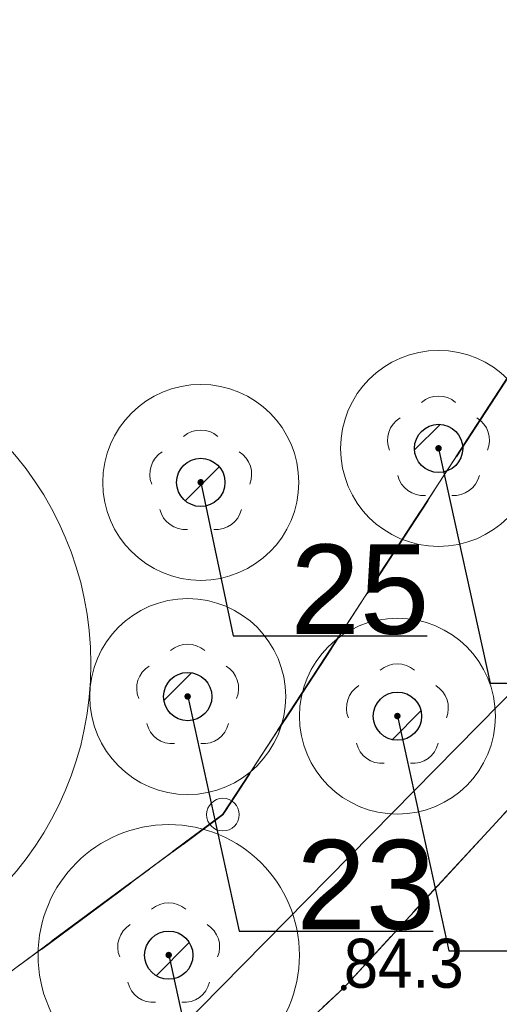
# Model space of a CAD drawing. Header units: metres. Extents: x 6540907 to 6541833, y 5893434 to 5894895.
# Tile 239 of 256: x 6540983.44 to 6540990.78, y 5894654.04 to 5894669.11. Entities that reach past the tile are written whole.
import ezdxf
from ezdxf import colors
from ezdxf.entities.mleader import LeaderData, LeaderLine
from ezdxf.math import Vec2, Vec3

# ---------------------------------------------------------------- set-up
doc = ezdxf.new("R2010")
doc.units = ezdxf.units.M
doc.header["$MEASUREMENT"] = 0
for name, pattern in [('1.5_0.5', [2, 1.5, -0.5]), ('1.5_1.0', [2.5, 1.5, -1]), ('219-500', [0, 0]), ('egkk-500', [2, 1.5, -0.5]), ('egug-500', [1, 0.5, -0.5])]:
    doc.linetypes.add(name, pattern=pattern)
doc.layers.get('0').update_dxf_attribs({"color": 2, "linetype": 'CONTINUOUS', "lineweight": 5})
for name, color, linetype, lineweight in [('202-punkt graniczny', 251, 'CONTINUOUS', 9), ('216-obręb ewidencyjny', 251, 'CONTINUOUS', 9), ('217-kontur klasyfikacyjny', 251, 'CONTINUOUS', 9), ('218-kontur użytku gruntowego', 251, 'CONTINUOUS', 9), ('219-działka ewidencyjna', 152, 'CONTINUOUS', 18), ('drzewo liściaste', 251, 'CONTINUOUS', 9), ('jezdnia', 251, 'CONTINUOUS', 9), ('krawężnik', 251, 'CONTINUOUS', 9), ('pikieta naturalna', 251, 'CONTINUOUS', 9), ('pikieta naturalna-Atr2', 251, 'CONTINUOUS', 9), ('przewód elektroenergetyczny podziemny', 251, 'CONTINUOUS', 9), ('z_i_drzewa_liściste_korony', 66, 'CONTINUOUS', 20), ('z_i_drzewa_opis', 7, 'CONTINUOUS', 25)]:
    doc.layers.add(name, color=color, linetype=linetype, lineweight=lineweight)
doc.styles.add('Opisowy', font='arial.ttf')
doc.styles.get("Standard").update_dxf_attribs({"font": 'Arial', "width": 0.75})

# ---------------------------------------------------------------- blocks, each defined once
blk = doc.blocks.new('202')
at = {"color": 0, "linetype": 'Continuous', "lineweight": 0}
blk.add_circle((0, 0), 0.25, dxfattribs=at)
blk = doc.blocks.new('PW01')
at = {"linetype": 'Continuous', "lineweight": 13}
h = blk.add_hatch(color=0, dxfattribs=at)
edge = h.paths.add_edge_path()
edge.add_arc((0, 0), 0.045, 0, 360)
blk = doc.blocks.new('OP021')
at = {"linetype": 'Continuous', "lineweight": 13}
h = blk.add_hatch(color=0, dxfattribs=at)
edge = h.paths.add_edge_path()
edge.add_arc((0, 0), 0.05, 0, 360)
at = {"color": 0, "linetype": 'Continuous', "lineweight": 13}
for centre, start, end in [((0, 0.4), 49.272, 130.728), ((-0.38, 0.124), 121.308, 202.548), ((0.38, 0.124), 337.452, 58.692), ((-0.235, -0.324), 193.221, 274.871), ((0.235, -0.324), 265.129, 346.779)]:
    blk.add_arc(centre, 0.4, start, end, dxfattribs=at)
blk = doc.blocks.new('_None')
blk = doc.blocks.new('punkt')
h = blk.add_hatch()
h.set_pattern_fill('ANSI32', color=256, scale=0.2)
h.set_pattern_definition([(45, (-4781848.87, -5644337.08), (-1.34703841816, 1.34703841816), []), (45, (-4781847.972, -5644337.08), (-1.34703841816, 1.34703841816), [])])
edge = h.paths.add_edge_path()
edge.add_arc((0, 0), 0.243, 0, 360)
blk.add_circle((0, 0), 0.243)

msp = doc.modelspace()

# ---------------------------------------------------------------- linework, layer by layer
at = {"layer": '216-obręb ewidencyjny', "linetype": '1.5_1.0', "lineweight": 35, "flags": 128}
for points in [[(6540907.06, 5894594.95), (6540917.97, 5894605.67), (6540919.14, 5894606.99), (6540986.55, 5894656.94), (6541000.71, 5894678.68), (6541018.98, 5894706.66), (6541073.42, 5894744), (6541168.23, 5894793.92), (6541196.88, 5894795.5), (6541244.66, 5894772.66), (6541308.83, 5894747.75), (6541372.49, 5894762.8), (6541415.18, 5894750.34), (6541528.91, 5894660.42), (6541669.76, 5894597.96), (6541682.61, 5894575.032)], [(6541682.61, 5894575.032), (6541669.76, 5894597.96), (6541528.91, 5894660.42), (6541415.18, 5894750.34), (6541372.49, 5894762.8), (6541308.83, 5894747.75), (6541244.66, 5894772.66), (6541196.88, 5894795.5), (6541168.23, 5894793.92), (6541073.42, 5894744), (6541018.98, 5894706.66), (6541000.71, 5894678.68), (6540986.55, 5894656.94), (6540919.14, 5894606.99), (6540917.97, 5894605.67), (6540907.06, 5894594.95)]]:
    msp.add_lwpolyline(points, dxfattribs=at)
at = {"layer": '217-kontur klasyfikacyjny', "linetype": 'egkk-500', "lineweight": 18, "flags": 128}
for points in [[(6541000.71, 5894678.68), (6540986.55, 5894656.94)], [(6540986.55, 5894656.94), (6540919.14, 5894606.99)]]:
    msp.add_lwpolyline(points, dxfattribs=at)
at = {"layer": '218-kontur użytku gruntowego', "linetype": 'egug-500', "lineweight": 18, "flags": 128}
for points in [[(6541000.71, 5894678.68), (6540986.55, 5894656.94)], [(6540986.55, 5894656.94), (6541000.71, 5894678.68)], [(6540986.55, 5894656.94), (6540919.14, 5894606.99)], [(6540919.14, 5894606.99), (6540986.55, 5894656.94)]]:
    msp.add_lwpolyline(points, dxfattribs=at)
at = {"layer": '219-działka ewidencyjna', "linetype": '219-500', "lineweight": 18, "flags": 128}
for points in [[(6541000.71, 5894678.68), (6540986.55, 5894656.94)], [(6540986.55, 5894656.94), (6540919.14, 5894606.99)]]:
    msp.add_lwpolyline(points, dxfattribs=at)
at = {"layer": 'jezdnia', "linetype": '1.5_0.5', "lineweight": 18, "flags": 128}
msp.add_lwpolyline([(6540921.23, 5894605.05), (6540924.81, 5894601.67), (6540929.08, 5894606.19), (6540942.44, 5894620.02), (6540948.83, 5894623.79), (6540957.35, 5894628.76), (6540959.24, 5894629.81), (6540967.4, 5894634.55), (6540969.59, 5894635.85), (6540972.14, 5894637.25), (6540973.93, 5894638.25), (6540977.19, 5894640.14), (6540983.03, 5894644.03), (6540987.16, 5894647.58), (6540988.5, 5894648.92), (6540993.97, 5894654.37), (6540998.31, 5894659.28), (6541001.31, 5894663.47), (6541002.44, 5894665.09), (6541003.89, 5894667.1), (6541005.24, 5894668.32), (6541007.68, 5894669.24), (6541010.72, 5894669.61), (6541014.25, 5894668.97), (6541018.77, 5894667.17), (6541020.68, 5894669.15), (6541015.79, 5894673.86), (6541014.35, 5894676.09), (6541014.44, 5894678.61), (6541015.79, 5894680.18), (6541031.2, 5894689.84), (6541029.11, 5894692.69), (6541014.27, 5894684.26), (6541013.09, 5894684.37), (6541012.73, 5894685.4), (6541014.9, 5894692.15), (6541015.56, 5894693.88), (6541016.28, 5894695.59), (6541018.17, 5894699.07), (6541014.81, 5894700.78), (6541010.45, 5894690.39), (6541005.96, 5894679.21), (6541002.87, 5894672.96), (6540997.93, 5894665.38), (6540994.91, 5894661.36), (6540988.4, 5894654.29), (6540982.23, 5894648.52), (6540975.63, 5894643.9), (6540966.12, 5894638.38), (6540958.27, 5894634.05), (6540948.75, 5894628.54), (6540936.8, 5894621.09), (6540932.82, 5894618.05)], close=True, dxfattribs=at)
at = {"layer": 'krawężnik', "linetype": 'Continuous', "lineweight": 25, "flags": 128}
msp.add_lwpolyline([(6541014.81, 5894700.78), (6541010.45, 5894690.39), (6541005.96, 5894679.21), (6541002.87, 5894672.96), (6540997.93, 5894665.38), (6540994.91, 5894661.36), (6540988.4, 5894654.29), (6540982.23, 5894648.52), (6540975.63, 5894643.9), (6540966.12, 5894638.38), (6540958.27, 5894634.05)], dxfattribs=at)
at = {"layer": 'przewód elektroenergetyczny podziemny', "linetype": 'Continuous', "lineweight": 18, "flags": 128}
msp.add_lwpolyline([(6540949.3, 5894629.09), (6540983.91, 5894651.65), (6540995.37, 5894663.29), (6541000.93, 5894672.53), (6541019.64, 5894688.21)], dxfattribs=at)
at = {"layer": 'z_i_drzewa_liściste_korony', "linetype": 'Continuous'}
for centre, radius in [((6540979.541, 5894659.248), 4.989), ((6540989.851, 5894662.548), 1.5), ((6540986.211, 5894662.028), 1.5), ((6540986.011, 5894658.748), 1.5), ((6540989.221, 5894658.448), 1.5), ((6540985.721, 5894654.788), 2)]:
    msp.add_circle(centre, radius, dxfattribs=at)

# ---------------------------------------------------------------- block references
at = {"layer": '202-punkt graniczny', "linetype": 'Continuous', "lineweight": 18}
msp.add_blockref('202', (6540986.55, 5894656.94), dxfattribs=at)
at = {"layer": 'drzewo liściaste', "linetype": 'Continuous', "lineweight": 18}
for p in [(6540989.85, 5894662.55), (6540989.85, 5894662.55), (6540989.85, 5894662.55), (6540986.21, 5894662.03), (6540986.21, 5894662.03), (6540986.21, 5894662.03), (6540986.01, 5894658.75), (6540986.01, 5894658.75), (6540986.01, 5894658.75), (6540989.22, 5894658.45), (6540989.22, 5894658.45), (6540989.22, 5894658.45), (6540985.72, 5894654.79), (6540985.72, 5894654.79), (6540985.72, 5894654.79)]:
    msp.add_blockref('OP021', p, dxfattribs=at)
at = {"layer": 'pikieta naturalna', "linetype": 'Continuous', "lineweight": 13}
msp.add_blockref('PW01', (6540988.4, 5894654.29), dxfattribs=at)
at = {"layer": 'z_i_drzewa_opis', "ltscale": 0.01, "xscale": 1.520278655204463, "yscale": 1.520278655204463, "zscale": 1.520278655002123}
for p in [(6540989.851, 5894662.548), (6540986.211, 5894662.028), (6540986.011, 5894658.748), (6540989.221, 5894658.448), (6540985.721, 5894654.788)]:
    msp.add_blockref('punkt', p, dxfattribs=at)

# ---------------------------------------------------------------- texts
at = {"layer": 'pikieta naturalna-Atr2', "width": 0.9}
msp.add_text('84.3', height=0.75, dxfattribs=at).set_placement((6540988.4, 5894654.29))

# ---------------------------------------------------------------- leaders
at = {"layer": 'z_i_drzewa_opis'}
ml = msp.add_multileader_mtext('Standard', dxfattribs=at)
ml.set_content('26', color=256, style='Opisowy')
ml.set_leader_properties()
ml.set_arrow_properties(name='NONE')
ml.build(insert=Vec2(0, 0))
ml.multileader.update_dxf_attribs({"has_dogleg": 0, "text_left_attachment_type": 6, "text_right_attachment_type": 5, "text_top_attachment_type": 0, "text_bottom_attachment_type": 0, "dogleg_length": 1.914, "arrow_head_size": 7.005})
ctx = ml.context
ctx.base_point, ctx.char_height, ctx.arrow_head_size, ctx.landing_gap_size, ctx.plane_origin = Vec3(6540990.64, 5894658.955), 1.3683, 7.005, 0.876, Vec3(6540983.268, 5894654.571)
ctx.left_attachment, ctx.right_attachment, ctx.attachment_type = 6, 5, 2
notes = []
notes.append((ctx, [(1, (1, 1, 0), (6540987.599, 5894658.955), (1, 0), 3.041, [(0, [(6540989.851, 5894662.548), (6540990.64, 5894658.955), (6540990.64, 5894658.955), (6540990.64, 5894658.955), (6540990.64, 5894658.955), (6540990.64, 5894658.955), (6540990.64, 5894658.955), (6540990.64, 5894658.955), (6540990.64, 5894658.955), (6540990.64, 5894658.955), (6540990.64, 5894658.955), (6540990.64, 5894658.955), (6540990.64, 5894658.955), (6540990.64, 5894658.955), (6540990.64, 5894658.955), (6540990.64, 5894658.955), (6540990.64, 5894658.955), (6540990.64, 5894658.955), (6540990.64, 5894658.955), (6540990.64, 5894658.955), (6540990.64, 5894658.955), (6540990.64, 5894658.955), (6540990.64, 5894658.955), (6540990.64, 5894658.955), (6540990.64, 5894658.955), (6540990.64, 5894658.955), (6540990.64, 5894658.955), (6540990.64, 5894658.955), (6540990.64, 5894658.955), (6540990.64, 5894658.955), (6540990.64, 5894658.955), (6540990.64, 5894658.955), (6540990.64, 5894658.955), (6540990.64, 5894658.955), (6540990.64, 5894658.955), (6540990.64, 5894658.955), (6540990.64, 5894658.955), (6540990.64, 5894658.955), (6540990.64, 5894658.955), (6540990.64, 5894658.955), (6540990.64, 5894658.955), (6540990.64, 5894658.955), (6540990.64, 5894658.955), (6540990.64, 5894658.955), (6540990.64, 5894658.955), (6540990.64, 5894658.955), (6540990.64, 5894658.955), (6540990.64, 5894658.955), (6540990.64, 5894658.955), (6540990.64, 5894658.955), (6540990.64, 5894658.955), (6540990.64, 5894658.955), (6540990.64, 5894658.955), (6540990.64, 5894658.955), (6540990.64, 5894658.955), (6540990.64, 5894658.955), (6540990.64, 5894658.955), (6540990.64, 5894658.955), (6540990.64, 5894658.955), (6540990.64, 5894658.955), (6540990.64, 5894658.955), (6540990.64, 5894658.955), (6540990.64, 5894658.955), (6540990.64, 5894658.955), (6540990.64, 5894658.955), (6540990.64, 5894658.955), (6540990.64, 5894658.955), (6540990.64, 5894658.955), (6540990.64, 5894658.955), (6540990.64, 5894658.955), (6540990.64, 5894658.955), (6540990.64, 5894658.955), (6540990.64, 5894658.955), (6540990.64, 5894658.955), (6540990.64, 5894658.955), (6540990.64, 5894658.955), (6540990.64, 5894658.955), (6540990.64, 5894658.955), (6540990.64, 5894658.955), (6540990.64, 5894658.955), (6540990.64, 5894658.955), (6540990.64, 5894658.955), (6540990.64, 5894658.955), (6540990.64, 5894658.955), (6540990.64, 5894658.955), (6540990.64, 5894658.955), (6540990.64, 5894658.955), (6540990.64, 5894658.955), (6540990.64, 5894658.955), (6540990.64, 5894658.955), (6540990.64, 5894658.955), (6540990.64, 5894658.955), (6540990.64, 5894658.955), (6540990.64, 5894658.955), (6540990.64, 5894658.955), (6540990.64, 5894658.955), (6540990.64, 5894658.955), (6540990.64, 5894658.955), (6540990.64, 5894658.955), (6540990.64, 5894658.955), (6540990.64, 5894658.955), (6540990.64, 5894658.955), (6540990.64, 5894658.955), (6540990.64, 5894658.955), (6540990.64, 5894658.955), (6540990.64, 5894658.955), (6540990.64, 5894658.955), (6540990.64, 5894658.955), (6540990.64, 5894658.955), (6540990.64, 5894658.955), (6540990.64, 5894658.955), (6540990.64, 5894658.955), (6540990.64, 5894658.955), (6540990.64, 5894658.955), (6540990.64, 5894658.955), (6540990.64, 5894658.955), (6540990.64, 5894658.955), (6540990.64, 5894658.955), (6540990.64, 5894658.955), (6540990.64, 5894658.955), (6540990.64, 5894658.955), (6540990.64, 5894658.955), (6540990.64, 5894658.955), (6540990.64, 5894658.955), (6540990.64, 5894658.955), (6540990.64, 5894658.955)], 256, [])])]))
ctx.mtext.insert, ctx.mtext.flow_direction = Vec3(6540991.515, 5894660.352), 5
ml = msp.add_multileader_mtext('Standard', dxfattribs=at)
ml.set_content('25', color=256, style='Opisowy')
ml.set_leader_properties()
ml.set_arrow_properties(name='NONE')
ml.build(insert=Vec2(0, 0))
ml.multileader.update_dxf_attribs({"has_dogleg": 0, "text_left_attachment_type": 6, "text_right_attachment_type": 5, "text_top_attachment_type": 0, "text_bottom_attachment_type": 0, "dogleg_length": 1.914, "arrow_head_size": 7.005})
ctx = ml.context
ctx.base_point, ctx.char_height, ctx.arrow_head_size, ctx.landing_gap_size, ctx.plane_origin = Vec3(6540986.707, 5894659.68), 1.3683, 7.005, 0.876, Vec3(6540979.628, 5894654.051)
ctx.left_attachment, ctx.right_attachment, ctx.attachment_type = 6, 5, 2
notes.append((ctx, [(1, (1, 1, 0), (6540983.667, 5894659.68), (1, 0), 3.041, [(0, [(6540986.211, 5894662.028), (6540986.707, 5894659.68), (6540986.707, 5894659.68), (6540986.707, 5894659.68), (6540986.707, 5894659.68), (6540986.707, 5894659.68), (6540986.707, 5894659.68), (6540986.707, 5894659.68), (6540986.707, 5894659.68), (6540986.707, 5894659.68), (6540986.707, 5894659.68), (6540986.707, 5894659.68), (6540986.707, 5894659.68), (6540986.707, 5894659.68), (6540986.707, 5894659.68), (6540986.707, 5894659.68), (6540986.707, 5894659.68), (6540986.707, 5894659.68), (6540986.707, 5894659.68), (6540986.707, 5894659.68), (6540986.707, 5894659.68), (6540986.707, 5894659.68), (6540986.707, 5894659.68), (6540986.707, 5894659.68), (6540986.707, 5894659.68), (6540986.707, 5894659.68), (6540986.707, 5894659.68), (6540986.707, 5894659.68), (6540986.707, 5894659.68), (6540986.707, 5894659.68), (6540986.707, 5894659.68), (6540986.707, 5894659.68), (6540986.707, 5894659.68), (6540986.707, 5894659.68), (6540986.707, 5894659.68), (6540986.707, 5894659.68), (6540986.707, 5894659.68), (6540986.707, 5894659.68), (6540986.707, 5894659.68), (6540986.707, 5894659.68), (6540986.707, 5894659.68), (6540986.707, 5894659.68), (6540986.707, 5894659.68), (6540986.707, 5894659.68), (6540986.707, 5894659.68), (6540986.707, 5894659.68), (6540986.707, 5894659.68), (6540986.707, 5894659.68), (6540986.707, 5894659.68), (6540986.707, 5894659.68), (6540986.707, 5894659.68), (6540986.707, 5894659.68), (6540986.707, 5894659.68), (6540986.707, 5894659.68), (6540986.707, 5894659.68), (6540986.707, 5894659.68), (6540986.707, 5894659.68), (6540986.707, 5894659.68), (6540986.707, 5894659.68), (6540986.707, 5894659.68), (6540986.707, 5894659.68), (6540986.707, 5894659.68), (6540986.707, 5894659.68), (6540986.707, 5894659.68), (6540986.707, 5894659.68), (6540986.707, 5894659.68), (6540986.707, 5894659.68), (6540986.707, 5894659.68), (6540986.707, 5894659.68), (6540986.707, 5894659.68), (6540986.707, 5894659.68), (6540986.707, 5894659.68), (6540986.707, 5894659.68), (6540986.707, 5894659.68), (6540986.707, 5894659.68), (6540986.707, 5894659.68), (6540986.707, 5894659.68), (6540986.707, 5894659.68), (6540986.707, 5894659.68), (6540986.707, 5894659.68), (6540986.707, 5894659.68), (6540986.707, 5894659.68), (6540986.707, 5894659.68), (6540986.707, 5894659.68), (6540986.707, 5894659.68), (6540986.707, 5894659.68), (6540986.707, 5894659.68), (6540986.707, 5894659.68), (6540986.707, 5894659.68), (6540986.707, 5894659.68), (6540986.707, 5894659.68), (6540986.707, 5894659.68), (6540986.707, 5894659.68), (6540986.707, 5894659.68), (6540986.707, 5894659.68), (6540986.707, 5894659.68), (6540986.707, 5894659.68), (6540986.707, 5894659.68), (6540986.707, 5894659.68), (6540986.707, 5894659.68), (6540986.707, 5894659.68), (6540986.707, 5894659.68), (6540986.707, 5894659.68), (6540986.707, 5894659.68), (6540986.707, 5894659.68), (6540986.707, 5894659.68), (6540986.707, 5894659.68), (6540986.707, 5894659.68), (6540986.707, 5894659.68), (6540986.707, 5894659.68), (6540986.707, 5894659.68), (6540986.707, 5894659.68), (6540986.707, 5894659.68), (6540986.707, 5894659.68), (6540986.707, 5894659.68), (6540986.707, 5894659.68), (6540986.707, 5894659.68), (6540986.707, 5894659.68), (6540986.707, 5894659.68), (6540986.707, 5894659.68), (6540986.707, 5894659.68), (6540986.707, 5894659.68), (6540986.707, 5894659.68), (6540986.707, 5894659.68), (6540986.707, 5894659.68), (6540986.707, 5894659.68)], 256, [])])]))
ctx.mtext.insert, ctx.mtext.flow_direction = Vec3(6540987.583, 5894661.077), 5
ml = msp.add_multileader_mtext('Standard', dxfattribs=at)
ml.set_content('23', color=256, style='Opisowy')
ml.set_leader_properties()
ml.set_arrow_properties(name='NONE')
ml.build(insert=Vec2(0, 0))
ml.multileader.update_dxf_attribs({"has_dogleg": 0, "text_left_attachment_type": 6, "text_right_attachment_type": 5, "text_top_attachment_type": 0, "text_bottom_attachment_type": 0, "dogleg_length": 1.914, "arrow_head_size": 7.005})
ctx = ml.context
ctx.base_point, ctx.char_height, ctx.arrow_head_size, ctx.landing_gap_size, ctx.plane_origin = Vec3(6540986.8, 5894655.155), 1.3683, 7.005, 0.876, Vec3(6540979.428, 5894650.771)
ctx.left_attachment, ctx.right_attachment, ctx.attachment_type = 6, 5, 2
notes.append((ctx, [(1, (1, 1, 0), (6540983.759, 5894655.155), (1, 0), 3.041, [(0, [(6540986.011, 5894658.748), (6540986.8, 5894655.155), (6540986.8, 5894655.155), (6540986.8, 5894655.155), (6540986.8, 5894655.155), (6540986.8, 5894655.155), (6540986.8, 5894655.155), (6540986.8, 5894655.155), (6540986.8, 5894655.155), (6540986.8, 5894655.155), (6540986.8, 5894655.155), (6540986.8, 5894655.155), (6540986.8, 5894655.155), (6540986.8, 5894655.155), (6540986.8, 5894655.155), (6540986.8, 5894655.155), (6540986.8, 5894655.155), (6540986.8, 5894655.155), (6540986.8, 5894655.155), (6540986.8, 5894655.155), (6540986.8, 5894655.155), (6540986.8, 5894655.155), (6540986.8, 5894655.155), (6540986.8, 5894655.155), (6540986.8, 5894655.155), (6540986.8, 5894655.155), (6540986.8, 5894655.155), (6540986.8, 5894655.155), (6540986.8, 5894655.155), (6540986.8, 5894655.155), (6540986.8, 5894655.155), (6540986.8, 5894655.155), (6540986.8, 5894655.155), (6540986.8, 5894655.155), (6540986.8, 5894655.155), (6540986.8, 5894655.155), (6540986.8, 5894655.155), (6540986.8, 5894655.155), (6540986.8, 5894655.155), (6540986.8, 5894655.155), (6540986.8, 5894655.155), (6540986.8, 5894655.155), (6540986.8, 5894655.155), (6540986.8, 5894655.155), (6540986.8, 5894655.155), (6540986.8, 5894655.155), (6540986.8, 5894655.155), (6540986.8, 5894655.155), (6540986.8, 5894655.155), (6540986.8, 5894655.155), (6540986.8, 5894655.155), (6540986.8, 5894655.155), (6540986.8, 5894655.155), (6540986.8, 5894655.155), (6540986.8, 5894655.155), (6540986.8, 5894655.155), (6540986.8, 5894655.155), (6540986.8, 5894655.155), (6540986.8, 5894655.155), (6540986.8, 5894655.155), (6540986.8, 5894655.155), (6540986.8, 5894655.155), (6540986.8, 5894655.155), (6540986.8, 5894655.155), (6540986.8, 5894655.155), (6540986.8, 5894655.155), (6540986.8, 5894655.155), (6540986.8, 5894655.155), (6540986.8, 5894655.155), (6540986.8, 5894655.155), (6540986.8, 5894655.155), (6540986.8, 5894655.155), (6540986.8, 5894655.155), (6540986.8, 5894655.155), (6540986.8, 5894655.155), (6540986.8, 5894655.155), (6540986.8, 5894655.155), (6540986.8, 5894655.155), (6540986.8, 5894655.155), (6540986.8, 5894655.155), (6540986.8, 5894655.155), (6540986.8, 5894655.155), (6540986.8, 5894655.155), (6540986.8, 5894655.155), (6540986.8, 5894655.155), (6540986.8, 5894655.155), (6540986.8, 5894655.155), (6540986.8, 5894655.155), (6540986.8, 5894655.155), (6540986.8, 5894655.155), (6540986.8, 5894655.155), (6540986.8, 5894655.155), (6540986.8, 5894655.155), (6540986.8, 5894655.155), (6540986.8, 5894655.155), (6540986.8, 5894655.155), (6540986.8, 5894655.155), (6540986.8, 5894655.155), (6540986.8, 5894655.155), (6540986.8, 5894655.155), (6540986.8, 5894655.155), (6540986.8, 5894655.155), (6540986.8, 5894655.155), (6540986.8, 5894655.155), (6540986.8, 5894655.155), (6540986.8, 5894655.155), (6540986.8, 5894655.155), (6540986.8, 5894655.155), (6540986.8, 5894655.155), (6540986.8, 5894655.155), (6540986.8, 5894655.155), (6540986.8, 5894655.155), (6540986.8, 5894655.155), (6540986.8, 5894655.155), (6540986.8, 5894655.155), (6540986.8, 5894655.155), (6540986.8, 5894655.155), (6540986.8, 5894655.155), (6540986.8, 5894655.155), (6540986.8, 5894655.155), (6540986.8, 5894655.155), (6540986.8, 5894655.155), (6540986.8, 5894655.155), (6540986.8, 5894655.155), (6540986.8, 5894655.155), (6540986.8, 5894655.155)], 256, [])])]))
ctx.mtext.insert, ctx.mtext.flow_direction = Vec3(6540987.675, 5894656.553), 5
ml = msp.add_multileader_mtext('Standard', dxfattribs=at)
ml.set_content('24', color=256, style='Opisowy')
ml.set_leader_properties()
ml.set_arrow_properties(name='NONE')
ml.build(insert=Vec2(0, 0))
ml.multileader.update_dxf_attribs({"has_dogleg": 0, "text_left_attachment_type": 6, "text_right_attachment_type": 5, "text_top_attachment_type": 0, "text_bottom_attachment_type": 0, "dogleg_length": 1.914, "arrow_head_size": 7.005})
ctx = ml.context
ctx.base_point, ctx.char_height, ctx.arrow_head_size, ctx.landing_gap_size, ctx.plane_origin = Vec3(6540990.01, 5894654.855), 1.3683, 7.005, 0.876, Vec3(6540982.638, 5894650.471)
ctx.left_attachment, ctx.right_attachment, ctx.attachment_type = 6, 5, 2
notes.append((ctx, [(1, (1, 1, 0), (6540986.969, 5894654.855), (1, 0), 3.041, [(0, [(6540989.221, 5894658.448), (6540990.01, 5894654.855), (6540990.01, 5894654.855), (6540990.01, 5894654.855), (6540990.01, 5894654.855), (6540990.01, 5894654.855), (6540990.01, 5894654.855), (6540990.01, 5894654.855), (6540990.01, 5894654.855), (6540990.01, 5894654.855), (6540990.01, 5894654.855), (6540990.01, 5894654.855), (6540990.01, 5894654.855), (6540990.01, 5894654.855), (6540990.01, 5894654.855), (6540990.01, 5894654.855), (6540990.01, 5894654.855), (6540990.01, 5894654.855), (6540990.01, 5894654.855), (6540990.01, 5894654.855), (6540990.01, 5894654.855), (6540990.01, 5894654.855), (6540990.01, 5894654.855), (6540990.01, 5894654.855), (6540990.01, 5894654.855), (6540990.01, 5894654.855), (6540990.01, 5894654.855), (6540990.01, 5894654.855), (6540990.01, 5894654.855), (6540990.01, 5894654.855), (6540990.01, 5894654.855), (6540990.01, 5894654.855), (6540990.01, 5894654.855), (6540990.01, 5894654.855), (6540990.01, 5894654.855), (6540990.01, 5894654.855), (6540990.01, 5894654.855), (6540990.01, 5894654.855), (6540990.01, 5894654.855), (6540990.01, 5894654.855), (6540990.01, 5894654.855), (6540990.01, 5894654.855), (6540990.01, 5894654.855), (6540990.01, 5894654.855), (6540990.01, 5894654.855), (6540990.01, 5894654.855), (6540990.01, 5894654.855), (6540990.01, 5894654.855), (6540990.01, 5894654.855), (6540990.01, 5894654.855), (6540990.01, 5894654.855), (6540990.01, 5894654.855), (6540990.01, 5894654.855), (6540990.01, 5894654.855), (6540990.01, 5894654.855), (6540990.01, 5894654.855), (6540990.01, 5894654.855), (6540990.01, 5894654.855), (6540990.01, 5894654.855), (6540990.01, 5894654.855), (6540990.01, 5894654.855), (6540990.01, 5894654.855), (6540990.01, 5894654.855), (6540990.01, 5894654.855), (6540990.01, 5894654.855), (6540990.01, 5894654.855), (6540990.01, 5894654.855), (6540990.01, 5894654.855), (6540990.01, 5894654.855), (6540990.01, 5894654.855), (6540990.01, 5894654.855), (6540990.01, 5894654.855), (6540990.01, 5894654.855), (6540990.01, 5894654.855), (6540990.01, 5894654.855), (6540990.01, 5894654.855), (6540990.01, 5894654.855), (6540990.01, 5894654.855), (6540990.01, 5894654.855), (6540990.01, 5894654.855), (6540990.01, 5894654.855), (6540990.01, 5894654.855), (6540990.01, 5894654.855), (6540990.01, 5894654.855), (6540990.01, 5894654.855), (6540990.01, 5894654.855), (6540990.01, 5894654.855), (6540990.01, 5894654.855), (6540990.01, 5894654.855), (6540990.01, 5894654.855), (6540990.01, 5894654.855), (6540990.01, 5894654.855), (6540990.01, 5894654.855), (6540990.01, 5894654.855), (6540990.01, 5894654.855), (6540990.01, 5894654.855), (6540990.01, 5894654.855), (6540990.01, 5894654.855), (6540990.01, 5894654.855), (6540990.01, 5894654.855), (6540990.01, 5894654.855), (6540990.01, 5894654.855), (6540990.01, 5894654.855), (6540990.01, 5894654.855), (6540990.01, 5894654.855), (6540990.01, 5894654.855), (6540990.01, 5894654.855), (6540990.01, 5894654.855), (6540990.01, 5894654.855), (6540990.01, 5894654.855), (6540990.01, 5894654.855), (6540990.01, 5894654.855), (6540990.01, 5894654.855), (6540990.01, 5894654.855), (6540990.01, 5894654.855), (6540990.01, 5894654.855), (6540990.01, 5894654.855), (6540990.01, 5894654.855), (6540990.01, 5894654.855), (6540990.01, 5894654.855), (6540990.01, 5894654.855), (6540990.01, 5894654.855), (6540990.01, 5894654.855), (6540990.01, 5894654.855), (6540990.01, 5894654.855), (6540990.01, 5894654.855)], 256, [])])]))
ctx.mtext.insert, ctx.mtext.flow_direction = Vec3(6540990.885, 5894656.504), 5
ml = msp.add_multileader_mtext('Standard', dxfattribs=at)
ml.set_content('21', color=256, style='Opisowy')
ml.set_leader_properties()
ml.set_arrow_properties(name='NONE')
ml.build(insert=Vec2(0, 0))
ml.multileader.update_dxf_attribs({"has_dogleg": 0, "text_left_attachment_type": 6, "text_right_attachment_type": 5, "text_top_attachment_type": 0, "text_bottom_attachment_type": 0, "dogleg_length": 1.914, "arrow_head_size": 7.005})
ctx = ml.context
ctx.base_point, ctx.char_height, ctx.arrow_head_size, ctx.landing_gap_size, ctx.plane_origin = Vec3(6540986.51, 5894651.195), 1.3683, 7.005, 0.876, Vec3(6540979.138, 5894646.811)
ctx.left_attachment, ctx.right_attachment, ctx.attachment_type = 6, 5, 2
notes.append((ctx, [(1, (1, 1, 0), (6540983.469, 5894651.195), (1, 0), 3.041, [(0, [(6540985.721, 5894654.788), (6540986.51, 5894651.195), (6540986.51, 5894651.195), (6540986.51, 5894651.195), (6540986.51, 5894651.195), (6540986.51, 5894651.195), (6540986.51, 5894651.195), (6540986.51, 5894651.195), (6540986.51, 5894651.195), (6540986.51, 5894651.195), (6540986.51, 5894651.195), (6540986.51, 5894651.195), (6540986.51, 5894651.195), (6540986.51, 5894651.195), (6540986.51, 5894651.195), (6540986.51, 5894651.195), (6540986.51, 5894651.195), (6540986.51, 5894651.195), (6540986.51, 5894651.195), (6540986.51, 5894651.195), (6540986.51, 5894651.195), (6540986.51, 5894651.195), (6540986.51, 5894651.195), (6540986.51, 5894651.195), (6540986.51, 5894651.195), (6540986.51, 5894651.195), (6540986.51, 5894651.195), (6540986.51, 5894651.195), (6540986.51, 5894651.195), (6540986.51, 5894651.195), (6540986.51, 5894651.195), (6540986.51, 5894651.195), (6540986.51, 5894651.195), (6540986.51, 5894651.195), (6540986.51, 5894651.195), (6540986.51, 5894651.195), (6540986.51, 5894651.195), (6540986.51, 5894651.195), (6540986.51, 5894651.195), (6540986.51, 5894651.195), (6540986.51, 5894651.195), (6540986.51, 5894651.195), (6540986.51, 5894651.195), (6540986.51, 5894651.195), (6540986.51, 5894651.195), (6540986.51, 5894651.195), (6540986.51, 5894651.195), (6540986.51, 5894651.195), (6540986.51, 5894651.195), (6540986.51, 5894651.195), (6540986.51, 5894651.195), (6540986.51, 5894651.195), (6540986.51, 5894651.195), (6540986.51, 5894651.195), (6540986.51, 5894651.195), (6540986.51, 5894651.195), (6540986.51, 5894651.195), (6540986.51, 5894651.195), (6540986.51, 5894651.195), (6540986.51, 5894651.195), (6540986.51, 5894651.195), (6540986.51, 5894651.195), (6540986.51, 5894651.195), (6540986.51, 5894651.195), (6540986.51, 5894651.195), (6540986.51, 5894651.195), (6540986.51, 5894651.195), (6540986.51, 5894651.195), (6540986.51, 5894651.195), (6540986.51, 5894651.195), (6540986.51, 5894651.195), (6540986.51, 5894651.195), (6540986.51, 5894651.195), (6540986.51, 5894651.195), (6540986.51, 5894651.195), (6540986.51, 5894651.195), (6540986.51, 5894651.195), (6540986.51, 5894651.195), (6540986.51, 5894651.195), (6540986.51, 5894651.195), (6540986.51, 5894651.195), (6540986.51, 5894651.195), (6540986.51, 5894651.195), (6540986.51, 5894651.195), (6540986.51, 5894651.195), (6540986.51, 5894651.195), (6540986.51, 5894651.195), (6540986.51, 5894651.195), (6540986.51, 5894651.195), (6540986.51, 5894651.195), (6540986.51, 5894651.195), (6540986.51, 5894651.195), (6540986.51, 5894651.195), (6540986.51, 5894651.195), (6540986.51, 5894651.195), (6540986.51, 5894651.195), (6540986.51, 5894651.195), (6540986.51, 5894651.195), (6540986.51, 5894651.195), (6540986.51, 5894651.195), (6540986.51, 5894651.195), (6540986.51, 5894651.195), (6540986.51, 5894651.195), (6540986.51, 5894651.195), (6540986.51, 5894651.195), (6540986.51, 5894651.195), (6540986.51, 5894651.195), (6540986.51, 5894651.195), (6540986.51, 5894651.195), (6540986.51, 5894651.195), (6540986.51, 5894651.195), (6540986.51, 5894651.195), (6540986.51, 5894651.195), (6540986.51, 5894651.195), (6540986.51, 5894651.195), (6540986.51, 5894651.195), (6540986.51, 5894651.195), (6540986.51, 5894651.195), (6540986.51, 5894651.195), (6540986.51, 5894651.195), (6540986.51, 5894651.195), (6540986.51, 5894651.195), (6540986.51, 5894651.195), (6540986.51, 5894651.195), (6540986.51, 5894651.195), (6540986.51, 5894651.195)], 256, [])])]))
ctx.mtext.insert, ctx.mtext.flow_direction = Vec3(6540987.385, 5894652.844), 5
for ctx, leaders in notes:
    for number, flags, end, landing, length, lines in leaders:
        leader = LeaderData()
        leader.index, (leader.has_last_leader_line, leader.has_dogleg_vector, leader.attachment_direction) = number, flags
        leader.last_leader_point, leader.dogleg_vector, leader.dogleg_length = Vec3(end), Vec3(landing), length
        for number, points, colour, breaks in lines:
            line = LeaderLine()
            line.index, line.vertices, line.color, line.breaks = number, Vec3.list(points), colors.encode_raw_color(colour), breaks
            leader.lines.append(line)
        ctx.leaders.append(leader)

doc.saveas('drawing.dxf')
